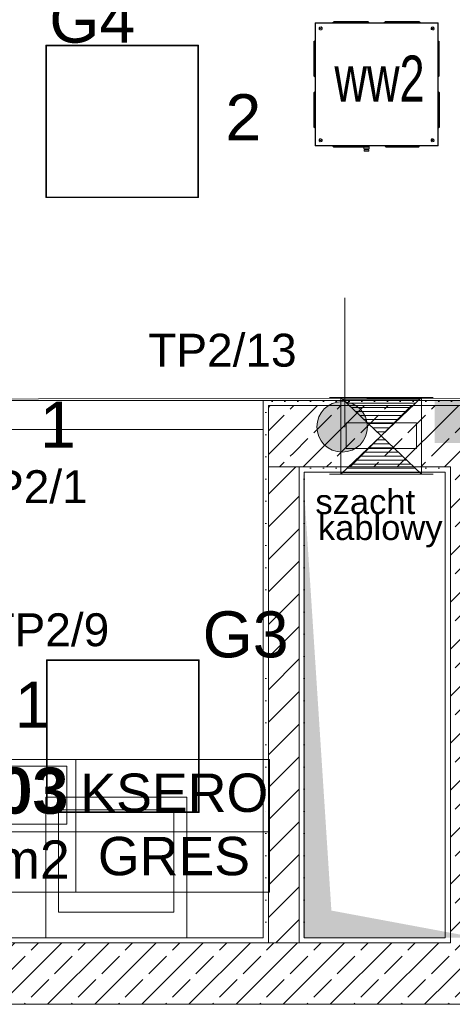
# Model space of a CAD drawing. Header units: millimetres. Extents: x -232602 to -175679, y -119570 to -82350.
# Tile 21 of 36: x -207827 to -206139, y -100087 to -96239. Entities that reach past the tile are written whole.
import ezdxf
from ezdxf.xclip import XClip

# ---------------------------------------------------------------- set-up
doc = ezdxf.new("R2010")
doc.units = ezdxf.units.MM
doc.header["$MEASUREMENT"] = 0
doc.header["$XCLIPFRAME"] = 0
doc.linetypes.add('Kropkowana', pattern=[317.499995, 0, -317.499995])
doc.layers.add('2D - Rysunki i Obrazki', color=7, linetype='Continuous')
doc.layers.add('PT_ELE_4_6_0', color=7, linetype='Continuous')
for name, color, linetype, lineweight in [('PT_ELE_4_6_DLX_BLD0_LUMKEY_IDX_Nr_pióra__33', 33, 'Continuous', 18), ('PT_ELE_4_6_DLX_BLD0_LUMKEY_IDX_Nr_pióra__7', 7, 'Continuous', 18), ('PT_ELE_4_6_DLX_BLD1_LUM_Nr_pióra__5', 5, 'Continuous', 18), ('PT_ELE_4_6_DLX_BLD1_LUMKEY_IDX_Nr_pióra__3', 3, 'Continuous', 18), ('PT_ELE_4_6_E- Schemat - Szyny L1.L2.L3_Nr_pióra__7', 7, 'Continuous', 18), ('PT_ELE_4_6_Elementy Modelu - Strefy_Nr_pióra__251', 251, 'Continuous', 18), ('PT_ELE_4_6_Elementy Modelu - Strefy_Nr_pióra__254', 254, 'Continuous', 18), ('PT_ELE_4_6_FLUID-W1_Nr_pióra__14', 14, 'Continuous', 18), ('PT_ELE_4_6_FLUID-W1_Nr_pióra__16', 16, 'Continuous', 18), ('PT_ELE_4_6_FLUID-W1_Nr_pióra__7', 7, 'Continuous', 18), ('PT_ELE_4_6_gniazda el._Nr_pióra__6', 6, 'Continuous', 18), ('PT_ELE_4_6_I_WE_opis_aereco------------------_Nr_pióra__33', 33, 'Continuous', 18), ('PT_ELE_4_6_Konstrukcja - Stropy_Nr_pióra__255', 255, 'Continuous', 18), ('PT_ELE_4_6_Konstrukcja - Ściany zew_Nr_pióra__252', 252, 'Continuous', 18), ('PT_ELE_4_6_Konstrukcja - Ściany zew_Nr_pióra__27', 27, 'Continuous', 18), ('PT_ELE_4_6_Konstrukcja - Ściany zew_Nr_pióra__7', 7, 'Continuous', 18), ('PT_ELE_4_6_Wnętrze - Umeblowanie_Nr_pióra__252', 252, 'Continuous', 18)]:
    doc.layers.add(name, color=color, linetype=linetype, lineweight=lineweight)
doc.layers.add('PT_ELE_4_6_DLX_BLD1_CONT_Nr_pióra__8', color=7, linetype='Continuous', lineweight=18, true_color=0x969696)
doc.styles.add('STYL_AUTOMATYCZNY_1', font='arial.ttf')
doc.styles.add('STYL_AUTOMATYCZNY_3', font='arial.ttf')
doc.styles.add('STYL_AUTOMATYCZNY_6', font='arial.ttf', dxfattribs={"width": 0.7})
pattern_1 = [(0, (-96416.83, -0.008), (0, 86.60254), [0, -50]), (0, (-96391.83, 43.29), (0, 86.60254), [0, -50])]
pattern_2 = [(45, (-96416.83, -0.008), (-91.92388, 91.92388), []), (45, (-96462.79, 45.95), (-91.92388, 91.92388), [97.5, -32.5])]
pattern_3 = [(45, (-96416.83, -0.008), (-63.63961, 63.63961), [])]

# ---------------------------------------------------------------- blocks, each defined once
blk = doc.blocks.new('Rysunek_1_6', base_point=(-200661.4, -99449.8))
at = {"layer": 'PT_ELE_4_6_0', "linetype": 'Continuous', "lineweight": 0, "true_color": 0x000000}
blk.add_hatch(color=18, dxfattribs=at).paths.add_polyline_path([(-206207.7, -97726.6), (-206207.7, -97892.4), (-205799.2, -97892.4), (-205799.2, -97726.6)])
at = {"layer": 'PT_ELE_4_6_gniazda el._Nr_pióra__6', "linetype": 'Continuous', "lineweight": 18}
blk.add_hatch(color=6, dxfattribs=at).paths.add_polyline_path([(-206568.4, -97928.5, 1), (-206568.4, -97730.9, 1)])
at = {"layer": 'PT_ELE_4_6_Konstrukcja - Ściany zew_Nr_pióra__252', "linetype": 'Continuous', "lineweight": 18}
h = blk.add_hatch(dxfattribs=at)
h.set_pattern_fill('TYNK_0006', color=252, style=0, pattern_type=2)
h.set_pattern_definition(pattern_1)
h.paths.add_polyline_path([(-206876.3, -97746.6), (-206864.9, -97746.6), (-206876.3, -97726.6)])
h = blk.add_hatch(dxfattribs=at)
h.set_pattern_fill('TYNK_0006', color=252, style=0, pattern_type=2)
h.set_pattern_definition(pattern_1)
h.paths.add_polyline_path([(-206856.3, -97726.6), (-206876.3, -97726.6), (-206864.9, -97746.6), (-206856.3, -97746.6)])
h = blk.add_hatch(dxfattribs=at)
h.set_pattern_fill('TYNK_0006', color=252, style=0, pattern_type=2)
h.set_pattern_definition(pattern_1)
h.paths.add_polyline_path([(-206856.3, -97746.6), (-205505.9, -97746.6), (-205505.9, -97726.6), (-206856.3, -97726.6)])
h = blk.add_hatch(dxfattribs=at)
h.set_pattern_fill('TYNK_0006', color=252, style=0, pattern_type=2)
h.set_pattern_definition(pattern_1)
h.paths.add_polyline_path([(-206876.3, -97746.6), (-206876.3, -99826.6), (-206856.3, -99826.6), (-206856.3, -97761.6), (-206864.9, -97746.6)])
h = blk.add_hatch(dxfattribs=at)
h.set_pattern_fill('TYNK_0006', color=252, style=0, pattern_type=2)
h.set_pattern_definition(pattern_1)
h.paths.add_polyline_path([(-206856.3, -97746.6), (-206864.9, -97746.6), (-206856.3, -97761.6)])
h = blk.add_hatch(dxfattribs=at)
h.set_pattern_fill('BETON_ZBROJONY_0006', color=252, style=0, pattern_type=2)
h.set_pattern_definition(pattern_2)
h.paths.add_polyline_path([(-206856.3, -97761.6), (-206727.8, -97986.6), (-206146.3, -97986.6), (-206146.3, -97746.6), (-206856.3, -97746.6)])
h = blk.add_hatch(dxfattribs=at)
h.set_pattern_fill('BETON_ZBROJONY_0006', color=252, style=0, pattern_type=2)
h.set_pattern_definition(pattern_2)
h.paths.add_polyline_path([(-206736.3, -97986.6), (-206736.3, -97971.6), (-206856.3, -97761.6), (-206856.3, -97986.6)])
h = blk.add_hatch(dxfattribs=at)
h.set_pattern_fill('BETON_ZBROJONY_0006', color=252, style=0, pattern_type=2)
h.set_pattern_definition(pattern_2)
h.paths.add_polyline_path([(-206146.3, -97986.6), (-205906.3, -97986.6), (-205906.3, -97746.6), (-206146.3, -97746.6)])
h = blk.add_hatch(dxfattribs=at)
h.set_pattern_fill('BETON_ZBROJONY_0006', color=252, style=0, pattern_type=2)
h.set_pattern_definition(pattern_2)
h.paths.add_polyline_path([(-206727.8, -97986.6), (-206736.3, -97971.6), (-206736.3, -97986.6)])
h = blk.add_hatch(dxfattribs=at)
h.set_pattern_fill('BLOCZKI_CERAMICZNE_0006', color=252, style=0, pattern_type=2)
h.set_pattern_definition(pattern_3)
h.paths.add_polyline_path([(-206856.3, -97986.6), (-206856.3, -99826.6), (-206736.3, -99826.6), (-206736.3, -97986.6)])
h = blk.add_hatch(dxfattribs=at)
h.set_pattern_fill('TYNK_0006', color=252, style=0, pattern_type=2)
h.set_pattern_definition(pattern_1)
h.paths.add_polyline_path([(-206736.3, -98006.6), (-206716.3, -98006.6), (-206727.8, -97986.6), (-206736.3, -97986.6)])
h = blk.add_hatch(dxfattribs=at)
h.set_pattern_fill('TYNK_0006', color=252, style=0, pattern_type=2)
h.set_pattern_definition(pattern_1)
h.paths.add_polyline_path([(-206736.3, -98006.6), (-206736.3, -99826.6), (-206716.3, -99826.6), (-206716.3, -98006.6)])
h = blk.add_hatch(dxfattribs=at)
h.set_pattern_fill('TYNK_0006', color=252, style=0, pattern_type=2)
h.set_pattern_definition(pattern_1)
h.paths.add_polyline_path([(-206727.8, -97986.6), (-206716.3, -98006.6), (-206716.3, -97986.6)])
h = blk.add_hatch(dxfattribs=at)
h.set_pattern_fill('TYNK_0006', color=252, style=0, pattern_type=2)
h.set_pattern_definition(pattern_1)
h.paths.add_polyline_path([(-206716.3, -98006.6), (-206166.3, -98006.6), (-206166.3, -97986.6), (-206716.3, -97986.6)])
h = blk.add_hatch(dxfattribs=at)
h.set_pattern_fill('TYNK_0006', color=252, style=0, pattern_type=2)
h.set_pattern_definition(pattern_1)
h.paths.add_polyline_path([(-206166.3, -98006.6), (-206146.3, -98006.6), (-206146.3, -97986.6), (-206166.3, -97986.6)])
h = blk.add_hatch(dxfattribs=at)
h.set_pattern_fill('TYNK_0006', color=252, style=0, pattern_type=2)
h.set_pattern_definition(pattern_1)
h.paths.add_polyline_path([(-206166.3, -98006.6), (-206166.3, -99826.6), (-206146.3, -99826.6), (-206146.3, -98006.6)])
h = blk.add_hatch(dxfattribs=at)
h.set_pattern_fill('BETON_ZBROJONY_0006', color=252, style=0, pattern_type=2)
h.set_pattern_definition(pattern_2)
h.paths.add_polyline_path([(-206146.3, -98006.6), (-205906.3, -98006.6), (-205906.3, -97986.6), (-206146.3, -97986.6)])
h = blk.add_hatch(dxfattribs=at)
h.set_pattern_fill('BETON_ZBROJONY_0006', color=252, style=0, pattern_type=2)
h.set_pattern_definition(pattern_2)
h.paths.add_polyline_path([(-206146.3, -98006.6), (-206146.3, -99826.6), (-205906.3, -99826.6), (-205906.3, -98006.6)])
h = blk.add_hatch(dxfattribs=at)
h.set_pattern_fill('TYNK_0006', color=252, style=0, pattern_type=2)
h.set_pattern_definition(pattern_1)
h.paths.add_polyline_path([(-206876.3, -99826.6), (-208306.3, -99826.6), (-208306.3, -99846.6), (-206876.3, -99846.6)])
h = blk.add_hatch(dxfattribs=at)
h.set_pattern_fill('BETON_ZBROJONY_0006', color=252, style=0, pattern_type=2)
h.set_pattern_definition(pattern_2)
h.paths.add_polyline_path([(-206146.3, -99846.6), (-208306.3, -99846.6), (-208306.3, -100086.6), (-206146.3, -100086.6)])
h = blk.add_hatch(dxfattribs=at)
h.set_pattern_fill('TYNK_0006', color=252, style=0, pattern_type=2)
h.set_pattern_definition(pattern_1)
h.paths.add_polyline_path([(-206876.3, -99846.6), (-206856.3, -99846.6), (-206856.3, -99826.6), (-206876.3, -99826.6)])
h = blk.add_hatch(dxfattribs=at)
h.set_pattern_fill('BLOCZKI_CERAMICZNE_0006', color=252, style=0, pattern_type=2)
h.set_pattern_definition(pattern_3)
h.paths.add_polyline_path([(-206856.3, -99846.6), (-206736.3, -99846.6), (-206736.3, -99826.6), (-206856.3, -99826.6)])
h = blk.add_hatch(dxfattribs=at)
h.set_pattern_fill('TYNK_0006', color=252, style=0, pattern_type=2)
h.set_pattern_definition(pattern_1)
h.paths.add_polyline_path([(-206736.3, -99846.6), (-206716.3, -99846.6), (-206716.3, -99826.6), (-206736.3, -99826.6)])
h = blk.add_hatch(dxfattribs=at)
h.set_pattern_fill('TYNK_0006', color=252, style=0, pattern_type=2)
h.set_pattern_definition(pattern_1)
h.paths.add_polyline_path([(-206716.3, -99846.6), (-206166.3, -99846.6), (-206166.3, -99826.6), (-206716.3, -99826.6)])
h = blk.add_hatch(dxfattribs=at)
h.set_pattern_fill('TYNK_0006', color=252, style=0, pattern_type=2)
h.set_pattern_definition(pattern_1)
h.paths.add_polyline_path([(-206166.3, -99846.6), (-206146.3, -99846.6), (-206146.3, -99826.6), (-206166.3, -99826.6)])
h = blk.add_hatch(dxfattribs=at)
h.set_pattern_fill('BETON_ZBROJONY_0006', color=252, style=0, pattern_type=2)
h.set_pattern_definition(pattern_2)
h.paths.add_polyline_path([(-206146.3, -99846.6), (-205906.3, -99846.6), (-205906.3, -99826.6), (-206146.3, -99826.6)])
h = blk.add_hatch(dxfattribs=at)
h.set_pattern_fill('BETON_ZBROJONY_0006', color=252, style=0, pattern_type=2)
h.set_pattern_definition(pattern_2)
h.paths.add_polyline_path([(-206146.3, -100086.6), (-205906.3, -100086.6), (-205906.3, -99846.6), (-206146.3, -99846.6)])
h = blk.add_hatch(dxfattribs=at)
h.set_pattern_fill('TYNK_0006', color=252, style=0, pattern_type=2)
h.set_pattern_definition(pattern_1)
h.paths.add_polyline_path([(-203826.3, -100086.6), (-208306.3, -100086.6), (-208306.3, -100106.6), (-203826.3, -100106.6)])
at = {"layer": 'PT_ELE_4_6_Konstrukcja - Ściany zew_Nr_pióra__27', "linetype": 'Continuous', "lineweight": 18}
blk.add_hatch(color=27, dxfattribs=at).paths.add_polyline_path([(-206721.3, -98006.6), (-206721.3, -99826.6), (-206041.3, -99826.6), (-206610.5, -99720.4)])
at = {"layer": 'PT_ELE_4_6_DLX_BLD1_CONT_Nr_pióra__8', "color": 252, "linetype": 'Continuous', "lineweight": 18, "true_color": 0x969696, "flags": 128}
for points in [[(-214166.3, -97726.6), (-192366.3, -97704.2)], [(-206876.3, -97840.8), (-208306.3, -97840.8)], [(-206876.3, -99826.6), (-206876.3, -97840.8)], [(-208306.3, -99826.6), (-206876.3, -99826.6)]]:
    blk.add_lwpolyline(points, dxfattribs=at)
at = {"layer": 'PT_ELE_4_6_DLX_BLD1_LUM_Nr_pióra__5', "color": 5, "linetype": 'Continuous', "lineweight": 18, "flags": 128}
for points in [[(-207724.8, -96934.1), (-207724.8, -96338.1)], [(-207724.8, -96338.1), (-207724.8, -96934.1)], [(-207724.8, -96338.1), (-207128.8, -96338.1)], [(-207128.8, -96338.1), (-207724.8, -96338.1)], [(-207128.8, -96338.1), (-207724.8, -96338.1)], [(-207724.8, -96338.1), (-207724.8, -96934.1)], [(-207724.8, -96934.1), (-207724.8, -96338.1)], [(-207724.8, -96338.1), (-207128.8, -96338.1)], [(-207131.3, -96340.6), (-207722.3, -96340.6)], [(-207722.3, -96340.6), (-207722.3, -96931.6)], [(-207722.3, -96340.6), (-207131.3, -96340.6)], [(-207722.3, -96931.6), (-207722.3, -96340.6)], [(-207131.3, -96931.6), (-207131.3, -96340.6)], [(-207131.3, -96340.6), (-207131.3, -96931.6)], [(-207128.8, -96338.1), (-207128.8, -96934.1)], [(-207128.8, -96934.1), (-207128.8, -96338.1)], [(-207128.8, -96934.1), (-207128.8, -96338.1)], [(-207128.8, -96338.1), (-207128.8, -96934.1)], [(-207128.8, -96934.1), (-207724.8, -96934.1)], [(-207724.8, -96934.1), (-207128.8, -96934.1)], [(-207724.8, -96934.1), (-207128.8, -96934.1)], [(-207128.8, -96934.1), (-207724.8, -96934.1)], [(-207722.3, -96931.6), (-207131.3, -96931.6)], [(-207131.3, -96931.6), (-207722.3, -96931.6)], [(-207722.3, -99336.6), (-207722.3, -98740.6)], [(-207722.3, -98740.6), (-207722.3, -99336.6)], [(-207722.3, -98740.6), (-207126.3, -98740.6)], [(-207126.3, -98740.6), (-207722.3, -98740.6)], [(-207722.3, -98740.6), (-207722.3, -99336.6)], [(-207126.3, -98740.6), (-207722.3, -98740.6)], [(-207722.3, -99336.6), (-207722.3, -98740.6)], [(-207722.3, -98740.6), (-207126.3, -98740.6)], [(-207719.8, -98743.1), (-207719.8, -99334.1)], [(-207128.8, -98743.1), (-207719.8, -98743.1)], [(-207719.8, -99334.1), (-207719.8, -98743.1)], [(-207719.8, -98743.1), (-207128.8, -98743.1)], [(-207128.8, -99334.1), (-207128.8, -98743.1)], [(-207128.8, -98743.1), (-207128.8, -99334.1)], [(-207126.3, -98740.6), (-207126.3, -99336.6)], [(-207126.3, -99336.6), (-207126.3, -98740.6)], [(-207126.3, -99336.6), (-207126.3, -98740.6)], [(-207126.3, -98740.6), (-207126.3, -99336.6)], [(-207126.3, -99336.6), (-207722.3, -99336.6)], [(-207722.3, -99336.6), (-207126.3, -99336.6)], [(-207722.3, -99336.6), (-207126.3, -99336.6)], [(-207126.3, -99336.6), (-207722.3, -99336.6)], [(-207719.8, -99334.1), (-207128.8, -99334.1)], [(-207128.8, -99334.1), (-207719.8, -99334.1)]]:
    blk.add_lwpolyline(points, dxfattribs=at)
at = {"layer": 'PT_ELE_4_6_Elementy Modelu - Strefy_Nr_pióra__251', "color": 251, "linetype": 'Continuous', "lineweight": 18}
for p, q in [((-208306.3, -99129.9), (-206852.1, -99129.9)), ((-208271.4, -99155.9), (-207643.2, -99155.9)), ((-207643.2, -99155.9), (-207643.2, -99382.1)), ((-207608.3, -99129.9), (-207608.3, -99648.5)), ((-206852.1, -99129.9), (-206852.1, -99648.5)), ((-207643.2, -99382.1), (-208271.4, -99382.1)), ((-208306.3, -99412.8), (-206852.1, -99412.8)), ((-206852.1, -99648.5), (-208306.3, -99648.5))]:
    blk.add_line(p, q, dxfattribs=at)
at = {"layer": 'PT_ELE_4_6_Elementy Modelu - Strefy_Nr_pióra__254', "color": 254, "linetype": 'Continuous', "lineweight": 18, "flags": 128}
for points in [[(-206875, -97726.6), (-202006.3, -97726.6), (-192386.3, -97726.6), (-192386.3, -96146.6), (-207846.3, -96146.6), (-210623.2, -96146.6), (-210623.2, -96206.6), (-211423.2, -96206.6), (-211423.2, -96146.6), (-214666.3, -96146.6), (-214666.3, -97726.6)], [(-208306.3, -97726.6), (-208306.3, -99826.6), (-206876.3, -99826.6), (-206876.3, -97726.6)]]:
    blk.add_lwpolyline(points, close=True, dxfattribs=at)
at = {"layer": 'PT_ELE_4_6_FLUID-W1_Nr_pióra__14', "color": 14, "linetype": 'Continuous', "lineweight": 18}
for p, q in [((-206213.4, -97714.8), (-206618.4, -97714.8)), ((-206618.4, -98014.8), (-206213.4, -98014.8))]:
    blk.add_line(p, q, dxfattribs=at)
at = {"layer": 'PT_ELE_4_6_FLUID-W1_Nr_pióra__16', "color": 16, "linetype": 'Continuous', "lineweight": 18}
for p, q in [((-206573.4, -97714.8), (-206573.4, -98014.8)), ((-206258.4, -97714.8), (-206258.4, -98014.8))]:
    blk.add_line(p, q, dxfattribs=at)
at = {"layer": 'PT_ELE_4_6_FLUID-W1_Nr_pióra__7', "color": 7, "linetype": 'Continuous', "lineweight": 18}
for p, q in [((-206258.4, -97714.8), (-206573.4, -98014.8)), ((-206258.4, -98014.8), (-206573.4, -97714.8)), ((-206265.9, -97722), (-206565.9, -97722)), ((-206282.6, -97737.8), (-206549.3, -97737.8)), ((-206299.2, -97753.7), (-206532.6, -97753.7)), ((-206315.9, -97769.6), (-206515.9, -97769.6)), ((-206553.4, -97814.8), (-206553.4, -97914.8)), ((-206278.4, -97814.8), (-206553.4, -97814.8)), ((-206332.6, -97785.5), (-206499.3, -97785.5)), ((-206349.2, -97801.3), (-206482.6, -97801.3)), ((-206365.9, -97817.2), (-206465.9, -97817.2)), ((-206278.4, -97914.8), (-206278.4, -97814.8)), ((-206382.6, -97833.1), (-206449.3, -97833.1)), ((-206399.2, -97849), (-206432.6, -97849)), ((-206382.6, -97896.6), (-206449.3, -97896.6)), ((-206399.2, -97880.7), (-206432.6, -97880.7)), ((-206553.4, -97914.8), (-206278.4, -97914.8)), ((-206349.2, -97928.3), (-206482.6, -97928.3)), ((-206365.9, -97912.5), (-206465.9, -97912.5)), ((-206315.9, -97960.1), (-206515.9, -97960.1)), ((-206332.6, -97944.2), (-206499.3, -97944.2)), ((-206265.9, -98007.7), (-206565.9, -98007.7)), ((-206282.6, -97991.8), (-206549.3, -97991.8)), ((-206299.2, -97976), (-206532.6, -97976))]:
    blk.add_line(p, q, dxfattribs=at)
at = {"layer": 'PT_ELE_4_6_gniazda el._Nr_pióra__6', "color": 6, "linetype": 'Continuous', "lineweight": 18}
blk.add_line((-206558.5, -97831.1), (-206558.5, -97325.8), dxfattribs=at)
blk.add_circle((-206568.4, -97829.7), 98.8, dxfattribs=at)
at = {"layer": 'PT_ELE_4_6_I_WE_opis_aereco------------------_Nr_pióra__33', "color": 33, "linetype": 'Continuous', "lineweight": 18}
for p, q in [((-206674, -96252.3), (-206673.6, -96252.4)), ((-206674, -96252.3), (-206674, -96252.6)), ((-206674, -96253), (-206674, -96252.6)), ((-206673, -96252.6), (-206674, -96252.6)), ((-206674, -96253), (-206672.5, -96253)), ((-206674, -96729.6), (-206674, -96253)), ((-206673.6, -96252.4), (-206673.9, -96252.1)), ((-206673.4, -96252.6), (-206673.6, -96252.4)), ((-206673.2, -96251.4), (-206672.9, -96251.7)), ((-206672.9, -96251.7), (-206673, -96251.3)), ((-206672.7, -96251.3), (-206673, -96251.3)), ((-206673, -96252.6), (-206673, -96252.3)), ((-206673, -96252.3), (-206672.7, -96252.3)), ((-206672.8, -96252.6), (-206673, -96252.6)), ((-206673, -96252.6), (-206673, -96253)), ((-206672.9, -96251.7), (-206672.7, -96251.9)), ((-206672.5, -96253.1), (-206672.8, -96252.6)), ((-206672.3, -96251.3), (-206672.7, -96251.3)), ((-206672.7, -96252.3), (-206672.7, -96251.3)), ((-206672.7, -96252.3), (-206672.7, -96252.5)), ((-206672.3, -96252.3), (-206672.7, -96252.3)), ((-206672.7, -96252.5), (-206672.2, -96252.8)), ((-206672.5, -96253), (-206672.5, -96729.6)), ((-206672.3, -96253), (-206672.5, -96253)), ((-206672.3, -96252.8), (-206672.3, -96251.3)), ((-206195.7, -96251.3), (-206672.3, -96251.3)), ((-206195.7, -96252.8), (-206672.3, -96252.8)), ((-206672.3, -96252.8), (-206672.3, -96253)), ((-206647.4, -96269.6), (-206658.2, -96274.8)), ((-206657.6, -96276), (-206646.9, -96270.8)), ((-206604.3, -96249.8), (-206600.9, -96246.4)), ((-206604.3, -96249.8), (-206463.8, -96249.8)), ((-206604.3, -96250.9), (-206604.3, -96249.8)), ((-206604.3, -96250.9), (-206463.8, -96250.9)), ((-206600.9, -96246.4), (-206467.1, -96246.4)), ((-206600.6, -96246.3), (-206467.4, -96246.3)), ((-206467.1, -96246.4), (-206463.8, -96249.8)), ((-206463.8, -96249.8), (-206463.8, -96250.9)), ((-206404.3, -96249.8), (-206400.9, -96246.4)), ((-206404.3, -96249.8), (-206263.8, -96249.8)), ((-206404.3, -96250.9), (-206404.3, -96249.8)), ((-206404.3, -96250.9), (-206263.8, -96250.9)), ((-206400.9, -96246.4), (-206267.1, -96246.4)), ((-206400.6, -96246.3), (-206267.4, -96246.3)), ((-206267.1, -96246.4), (-206263.8, -96249.8)), ((-206263.8, -96249.8), (-206263.8, -96250.9)), ((-206211.1, -96268.7), (-206220.7, -96275.9)), ((-206219.9, -96276.9), (-206210.4, -96269.7)), ((-206195.9, -96252.8), (-206195.4, -96252.5)), ((-206195.4, -96251.3), (-206195.7, -96251.3)), ((-206195.7, -96251.3), (-206195.7, -96252.8)), ((-206195.4, -96252.3), (-206195.7, -96252.3)), ((-206195.7, -96253), (-206195.7, -96252.8)), ((-206195.5, -96253), (-206195.7, -96253)), ((-206195.3, -96252.6), (-206195.5, -96253.1)), ((-206195.5, -96729.6), (-206195.5, -96253)), ((-206195.5, -96253), (-206194, -96253)), ((-206195.4, -96252.3), (-206195.4, -96251.3)), ((-206195, -96251.3), (-206195.4, -96251.3)), ((-206195.4, -96251.9), (-206195.2, -96251.7)), ((-206195.4, -96252.5), (-206195.4, -96252.3)), ((-206195.4, -96252.3), (-206195, -96252.3)), ((-206195, -96252.6), (-206195.3, -96252.6)), ((-206195, -96251.3), (-206195.2, -96251.7)), ((-206195.2, -96251.7), (-206194.8, -96251.4)), ((-206195, -96252.3), (-206195, -96252.6)), ((-206195, -96253), (-206195, -96252.6)), ((-206195, -96252.6), (-206194, -96252.6)), ((-206194.5, -96252.4), (-206194.7, -96252.6)), ((-206194.1, -96252.1), (-206194.5, -96252.4)), ((-206194.5, -96252.4), (-206194, -96252.3)), ((-206194, -96252.6), (-206194, -96252.3)), ((-206194, -96252.6), (-206194, -96253)), ((-206194, -96253), (-206194, -96729.6)), ((-206679, -96457.9), (-206679, -96324.7)), ((-206678.9, -96324.4), (-206675.5, -96321)), ((-206678.9, -96458.1), (-206678.9, -96324.4)), ((-206675.5, -96461.5), (-206675.5, -96321)), ((-206675.5, -96321), (-206674.4, -96321)), ((-206674.4, -96461.5), (-206674.4, -96321)), ((-206194, -96321), (-206193.5, -96321)), ((-206193.5, -96321), (-206193.5, -96461.5)), ((-206193.5, -96321), (-206190.1, -96324.4)), ((-206190.1, -96324.4), (-206190.1, -96458.1)), ((-206190, -96324.7), (-206190, -96457.9)), ((-206675.5, -96461.5), (-206678.9, -96458.1)), ((-206674.4, -96461.5), (-206675.5, -96461.5)), ((-206193.5, -96461.5), (-206194, -96461.5)), ((-206190.1, -96458.1), (-206193.5, -96461.5)), ((-206679, -96657.9), (-206679, -96524.7)), ((-206678.9, -96524.4), (-206675.5, -96521)), ((-206678.9, -96658.1), (-206678.9, -96524.4)), ((-206675.5, -96661.5), (-206675.5, -96521)), ((-206675.5, -96521), (-206674.4, -96521)), ((-206674.4, -96661.5), (-206674.4, -96521)), ((-206193.6, -96521), (-206193.6, -96661.5)), ((-206193.6, -96521), (-206192.5, -96521)), ((-206192.5, -96521), (-206192.5, -96661.5)), ((-206192.5, -96521), (-206189.1, -96524.4)), ((-206189.1, -96524.4), (-206189.1, -96658.1)), ((-206189, -96524.7), (-206189, -96657.9)), ((-206675.5, -96661.5), (-206678.9, -96658.1)), ((-206674.4, -96661.5), (-206675.5, -96661.5)), ((-206192.5, -96661.5), (-206193.6, -96661.5)), ((-206189.1, -96658.1), (-206192.5, -96661.5)), ((-206674, -96729.9), (-206674, -96729.6)), ((-206672.5, -96729.6), (-206674, -96729.6)), ((-206673, -96729.9), (-206674, -96729.9)), ((-206674, -96729.9), (-206674, -96730.3)), ((-206673.6, -96730.1), (-206674, -96730.3)), ((-206673.9, -96730.5), (-206673.6, -96730.1)), ((-206673.6, -96730.1), (-206673.4, -96729.9)), ((-206672.9, -96730.8), (-206673.2, -96731.2)), ((-206673, -96729.6), (-206673, -96729.9)), ((-206673, -96729.9), (-206672.8, -96729.9)), ((-206673, -96730.3), (-206673, -96729.9)), ((-206672.7, -96730.3), (-206673, -96730.3)), ((-206673, -96731.3), (-206672.9, -96730.8)), ((-206673, -96731.3), (-206672.7, -96731.3)), ((-206672.7, -96730.6), (-206672.9, -96730.8)), ((-206672.8, -96729.9), (-206672.5, -96729.4)), ((-206672.2, -96729.8), (-206672.7, -96730)), ((-206672.7, -96730), (-206672.7, -96730.3)), ((-206672.7, -96730.3), (-206672.3, -96730.3)), ((-206672.7, -96730.3), (-206672.7, -96731.3)), ((-206672.7, -96731.3), (-206672.3, -96731.3)), ((-206672.5, -96729.6), (-206672.3, -96729.6)), ((-206672.3, -96729.6), (-206672.3, -96729.8)), ((-206672.3, -96729.8), (-206195.7, -96729.8)), ((-206672.3, -96731.3), (-206672.3, -96729.8)), ((-206672.3, -96731.3), (-206195.7, -96731.3)), ((-206647.6, -96706.3), (-206658, -96712.1)), ((-206657.4, -96713.2), (-206647, -96707.5)), ((-206463.8, -96731.7), (-206604.3, -96731.7)), ((-206604.3, -96732.8), (-206604.3, -96731.7)), ((-206463.8, -96732.8), (-206604.3, -96732.8)), ((-206600.9, -96736.2), (-206604.3, -96732.8)), ((-206467.1, -96736.2), (-206600.9, -96736.2)), ((-206467.4, -96736.3), (-206600.6, -96736.3)), ((-206484.5, -96742.8), (-206484.5, -96736.3)), ((-206463.8, -96732.8), (-206467.1, -96736.2)), ((-206463.8, -96731.7), (-206463.8, -96732.8)), ((-206463.5, -96731.3), (-206463.5, -96742.8)), ((-206399.6, -96734), (-206268.4, -96734)), ((-206397.4, -96737), (-206399.6, -96734)), ((-206397.4, -96737), (-206270.6, -96737)), ((-206268.4, -96734), (-206270.6, -96737)), ((-206210.8, -96706.1), (-206220.9, -96712.3)), ((-206220.3, -96713.5), (-206210.1, -96707.2)), ((-206195.4, -96730), (-206195.9, -96729.8)), ((-206195.7, -96729.6), (-206195.5, -96729.6)), ((-206195.7, -96729.8), (-206195.7, -96729.6)), ((-206195.7, -96729.8), (-206195.7, -96731.3)), ((-206195.7, -96730.3), (-206195.4, -96730.3)), ((-206195.7, -96731.3), (-206195.4, -96731.3)), ((-206195.5, -96729.4), (-206195.3, -96729.9)), ((-206194, -96729.6), (-206195.5, -96729.6)), ((-206195.4, -96730.3), (-206195.4, -96730)), ((-206195.4, -96730.3), (-206195.4, -96731.3)), ((-206195, -96730.3), (-206195.4, -96730.3)), ((-206195.2, -96730.8), (-206195.4, -96730.6)), ((-206195.4, -96731.3), (-206195, -96731.3)), ((-206195.3, -96729.9), (-206195, -96729.9)), ((-206195.2, -96730.8), (-206195, -96731.3)), ((-206194.8, -96731.2), (-206195.2, -96730.8)), ((-206195, -96729.9), (-206195, -96729.6)), ((-206195, -96729.9), (-206194, -96729.9)), ((-206195, -96729.9), (-206195, -96730.3)), ((-206194.7, -96729.9), (-206194.5, -96730.1)), ((-206194, -96730.3), (-206194.5, -96730.1)), ((-206194.5, -96730.1), (-206194.1, -96730.5)), ((-206194, -96729.6), (-206194, -96729.9)), ((-206194, -96730.3), (-206194, -96729.9)), ((-206463.5, -96742.8), (-206484.5, -96742.8)), ((-206465, -96747.3), (-206483, -96747.3)), ((-206483, -96752.3), (-206483, -96747.3)), ((-206465, -96752.3), (-206483, -96752.3)), ((-206481.5, -96747.3), (-206481.5, -96742.8)), ((-206466.5, -96742.8), (-206466.5, -96747.3)), ((-206465, -96747.3), (-206465, -96752.3))]:
    blk.add_line(p, q, dxfattribs=at)
at = {"layer": 'PT_ELE_4_6_I_WE_opis_aereco------------------_Nr_pióra__33', "color": 33, "linetype": 'Continuous', "lineweight": 18, "flags": 128}
for points in [[(-206673.9, -96252.1), (-206673.8, -96251.8), (-206673.6, -96251.6), (-206673.3, -96251.4), (-206673.2, -96251.4)], [(-206194.8, -96251.4), (-206194.5, -96251.5), (-206194.3, -96251.7), (-206194.2, -96252), (-206194.1, -96252.1)], [(-206673.2, -96731.2), (-206673.5, -96731.1), (-206673.7, -96730.8), (-206673.9, -96730.6), (-206673.9, -96730.5)], [(-206194.1, -96730.5), (-206194.2, -96730.8), (-206194.5, -96731), (-206194.7, -96731.1), (-206194.8, -96731.2)]]:
    blk.add_lwpolyline(points, dxfattribs=at)
at = {"layer": 'PT_ELE_4_6_I_WE_opis_aereco------------------_Nr_pióra__33', "color": 33, "linetype": 'Continuous', "lineweight": 18}
for centre, radius, start, end in [((-206673, -96252.3), 1, 90, 180), ((-206652.5, -96272.8), 6, 31.904, 199.4655), ((-206652.5, -96272.8), 6, 199.4655, 211.904), ((-206652.5, -96272.8), 6, 211.904, 19.4655), ((-206652.5, -96272.8), 6, 19.4655, 31.904), ((-206603.9, -96250.9), 0.4, 180, 270), ((-206464.2, -96250.9), 0.4, 270, 0), ((-206403.9, -96250.9), 0.4, 180, 270), ((-206264.2, -96250.9), 0.4, 270, 0), ((-206215.5, -96272.8), 6, 43.254, 210.8155), ((-206215.5, -96272.8), 6, 210.8155, 223.254), ((-206215.5, -96272.8), 6, 223.254, 30.8155), ((-206215.5, -96272.8), 6, 30.8155, 43.254), ((-206195, -96252.3), 1, 0, 90), ((-206674.4, -96321.4), 0.4, 0, 90), ((-206674.4, -96461.1), 0.4, 270, 0), ((-206674.4, -96521.4), 0.4, 0, 90), ((-206193.6, -96521.4), 0.4, 90, 180), ((-206674.4, -96661.1), 0.4, 270, 0), ((-206193.6, -96661.1), 0.4, 180, 270), ((-206652.5, -96709.8), 6, 35.2099, 202.7714), ((-206215.5, -96709.8), 6, 37.731, 205.2925), ((-206673, -96730.3), 1, 180, 270), ((-206652.5, -96709.8), 6, 202.7714, 215.2099), ((-206652.5, -96709.8), 6, 215.2099, 22.7714), ((-206652.5, -96709.8), 6, 22.7714, 35.2099), ((-206603.9, -96731.7), 0.4, 90, 180), ((-206464.2, -96731.7), 0.4, 0, 90), ((-206398, -96732.8), 2, 130.044, 215.9153), ((-206270.1, -96732.8), 2, 324.0847, 49.956), ((-206215.5, -96709.8), 6, 205.2925, 217.731), ((-206215.5, -96709.8), 6, 217.731, 25.2925), ((-206215.5, -96709.8), 6, 25.2925, 37.731), ((-206195, -96730.3), 1, 270, 0)]:
    blk.add_arc(centre, radius, start, end, dxfattribs=at)
at = {"layer": 'PT_ELE_4_6_Konstrukcja - Stropy_Nr_pióra__255', "color": 255, "linetype": 'Kropkowana', "lineweight": 18, "flags": 128}
blk.add_lwpolyline([(-192386.3, -92006.6), (-218206.3, -92006.6), (-218206.3, -102826.6), (-208326.3, -102826.6), (-208326.3, -100086.6), (-203885.8, -100086.6), (-203885.8, -102826.6), (-192386.3, -102826.6)], close=True, dxfattribs=at)
at = {"layer": 'PT_ELE_4_6_Konstrukcja - Ściany zew_Nr_pióra__7', "color": 7, "linetype": 'Continuous', "lineweight": 18}
for p, q in [((-206146.3, -97746.6), (-206856.3, -97746.6)), ((-206856.3, -97746.6), (-206856.3, -97761.6)), ((-206856.3, -97746.6), (-206856.3, -97761.6)), ((-206856.3, -97761.6), (-206856.3, -97986.6)), ((-206856.3, -97761.6), (-206856.3, -97986.6)), ((-205906.3, -97746.6), (-206146.3, -97746.6)), ((-206736.3, -97986.6), (-206856.3, -97986.6)), ((-206856.3, -97986.6), (-206856.3, -99826.6)), ((-206736.3, -97986.6), (-206856.3, -97986.6)), ((-206736.3, -97986.6), (-206736.3, -98006.6)), ((-206736.3, -97986.6), (-206727.8, -97986.6)), ((-206736.3, -97986.6), (-206736.3, -98006.6)), ((-206736.3, -99826.6), (-206736.3, -98006.6)), ((-206727.8, -97986.6), (-206146.3, -97986.6)), ((-206146.3, -97986.6), (-206146.3, -98006.6)), ((-206146.3, -97986.6), (-206146.3, -98006.6)), ((-206146.3, -98006.6), (-206146.3, -99826.6)), ((-206856.3, -99846.6), (-208306.3, -99846.6)), ((-206856.3, -99826.6), (-206856.3, -99846.6)), ((-206856.3, -99826.6), (-206856.3, -99846.6)), ((-206856.3, -99846.6), (-206736.3, -99846.6)), ((-206856.3, -99846.6), (-206736.3, -99846.6)), ((-206736.3, -99846.6), (-206736.3, -99826.6)), ((-206736.3, -99846.6), (-206736.3, -99826.6)), ((-206146.3, -99846.6), (-206736.3, -99846.6)), ((-206146.3, -99826.6), (-206146.3, -99846.6)), ((-206146.3, -99826.6), (-206146.3, -99846.6)), ((-208306.3, -100086.6), (-206146.3, -100086.6)), ((-206146.3, -100086.6), (-205906.3, -100086.6))]:
    blk.add_line(p, q, dxfattribs=at)
at = {"layer": 'PT_ELE_4_6_Konstrukcja - Ściany zew_Nr_pióra__7', "color": 7, "linetype": 'Continuous', "lineweight": 18, "flags": 128}
for points in [[(-206876.3, -97726.6), (-206876.3, -97746.6)], [(-205505.9, -97726.6), (-206876.3, -97726.6)], [(-206876.3, -97746.6), (-206876.3, -99826.6)], [(-206716.3, -98006.6), (-206166.3, -98006.6)], [(-206716.3, -99826.6), (-206716.3, -98006.6)], [(-206166.3, -98006.6), (-206166.3, -99826.6)], [(-206876.3, -99826.6), (-208306.3, -99826.6)], [(-206166.3, -99826.6), (-206716.3, -99826.6)]]:
    blk.add_lwpolyline(points, dxfattribs=at)
at = {"layer": 'PT_ELE_4_6_Wnętrze - Umeblowanie_Nr_pióra__252', "color": 252, "linetype": 'Continuous', "lineweight": 18}
for p, q in [((-207225, -99326.6), (-207675, -99326.6)), ((-207675, -99326.6), (-207675, -99726.6)), ((-207225, -99726.6), (-207225, -99326.6)), ((-207675, -99726.6), (-207225, -99726.6))]:
    blk.add_line(p, q, dxfattribs=at)
at = {"layer": 'PT_ELE_4_6_Wnętrze - Umeblowanie_Nr_pióra__252', "color": 252, "linetype": 'Continuous', "lineweight": 18, "flags": 128}
blk.add_lwpolyline([(-207175, -99276.6), (-207725, -99276.6), (-207725, -99826.6), (-207175, -99826.6)], close=True, dxfattribs=at)
at = {"layer": 'PT_ELE_4_6_DLX_BLD0_LUMKEY_IDX_Nr_pióra__33', "color": 33, "linetype": 'Continuous', "lineweight": 18, "insert": (-206598.7, -96558.8), "char_height": 180, "attachment_point": 7, "style": 'STYL_AUTOMATYCZNY_6'}
blk.add_mtext('\\A1;{\\pql;\\fArial|b0|i0|c238|p0;\\W0.700000;ww2}', dxfattribs=at)
at = {"layer": 'PT_ELE_4_6_DLX_BLD0_LUMKEY_IDX_Nr_pióra__7', "color": 7, "linetype": 'Continuous', "lineweight": 18, "char_height": 180, "attachment_point": 7, "style": 'STYL_AUTOMATYCZNY_1'}
for s, insert in [('\\A1;{\\pql;\\fArial|b0|i0|c238|p0;\\W1.000000;2}', (-207024, -96709.8)), ('\\A1;{\\pql;\\fArial|b0|i0|c238|p0;\\W1.000000;1}', (-207747.9, -97911.1)), ('\\A1;{\\pql;\\fArial|b0|i0|c238|p0;\\W1.000000;1}', (-207846.1, -99006.2))]:
    blk.add_mtext(s, dxfattribs=dict(at, insert=insert))
at = {"layer": 'PT_ELE_4_6_DLX_BLD1_LUMKEY_IDX_Nr_pióra__3', "color": 3, "linetype": 'Continuous', "lineweight": 18, "char_height": 180, "attachment_point": 7, "style": 'STYL_AUTOMATYCZNY_1'}
for s, insert in [('\\A1;{\\pql;\\fArial|b0|i0|c238|p0;\\W1.000000;G4}', (-207711.5, -96330.9)), ('\\A1;{\\pql;\\fArial|b0|i0|c238|p0;\\W1.000000;G3}', (-207113, -98733.5))]:
    blk.add_mtext(s, dxfattribs=dict(at, insert=insert))
at = {"layer": 'PT_ELE_4_6_E- Schemat - Szyny L1.L2.L3_Nr_pióra__7', "color": 7, "linetype": 'Continuous', "lineweight": 18, "attachment_point": 7, "style": 'STYL_AUTOMATYCZNY_1'}
for s, insert, char_height in [('\\A1;{\\pql;\\fArial|b0|i0|c238|p0;\\W1.000000;TP2/13}', (-207325.2, -97596.4), 128.571), ('\\A1;{\\pql;\\fArial|b0|i0|c238|p0;\\W1.000000;TP2/1}', (-208040.6, -98129.8), 128.571), ('\\A1;{\\pql;\\fArial|b0|i0|c238|p0;\\W1.000000;szacht }', (-206673, -98172.2), 96.429), ('\\A1;{\\pql;\\fArial|b0|i0|c238|p0;\\W1.000000;kablowy}', (-206663.3, -98301.2), 96.429), ('\\A1;{\\pql;\\fArial|b0|i0|c238|p0;\\W1.000000;TP2/9}', (-207956.6, -98689), 128.571)]:
    blk.add_mtext(s, dxfattribs=dict(at, insert=insert, char_height=char_height))
at = {"layer": 'PT_ELE_4_6_Elementy Modelu - Strefy_Nr_pióra__251', "color": 251, "linetype": 'Continuous', "lineweight": 18, "attachment_point": 4}
for s, insert, char_height, style in [('\\A1;{\\pql;\\fArial|b1|i0|c238|p0;\\W1.000000;01/03}', (-208266.2, -99254.2), 180, 'STYL_AUTOMATYCZNY_3'), ('\\A1;{\\pql;\\fArial|b0|i0|c238|p0;\\W1.000000;KSERO}', (-207590.3, -99261), 150, 'STYL_AUTOMATYCZNY_1'), ('\\A1;{\\pql;\\fArial|b0|i0|c238|p0;\\W1.000000;GRES}', (-207521.7, -99508.5), 150, 'STYL_AUTOMATYCZNY_1'), ('\\A1;{\\pql;\\fArial|b0|i0|c238|p0;\\W1.000000;3,0 m2}', (-208271.8, -99535.1), 150, 'STYL_AUTOMATYCZNY_1')]:
    blk.add_mtext(s, dxfattribs=dict(at, insert=insert, char_height=char_height, style=style))

msp = doc.modelspace()

# ---------------------------------------------------------------- block references
at = {"layer": '2D - Rysunki i Obrazki', "color": 253, "linetype": 'Continuous', "lineweight": 18, "true_color": 0xaaaaaa}
ref = msp.add_blockref('Rysunek_1_6', (-200661.4, -99449.8), dxfattribs=at)
XClip(ref).set_block_clipping_path([(-225643.694101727, -116549.9316383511), (-175679.1071871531, -82349.5969288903)])

doc.saveas('drawing.dxf')
